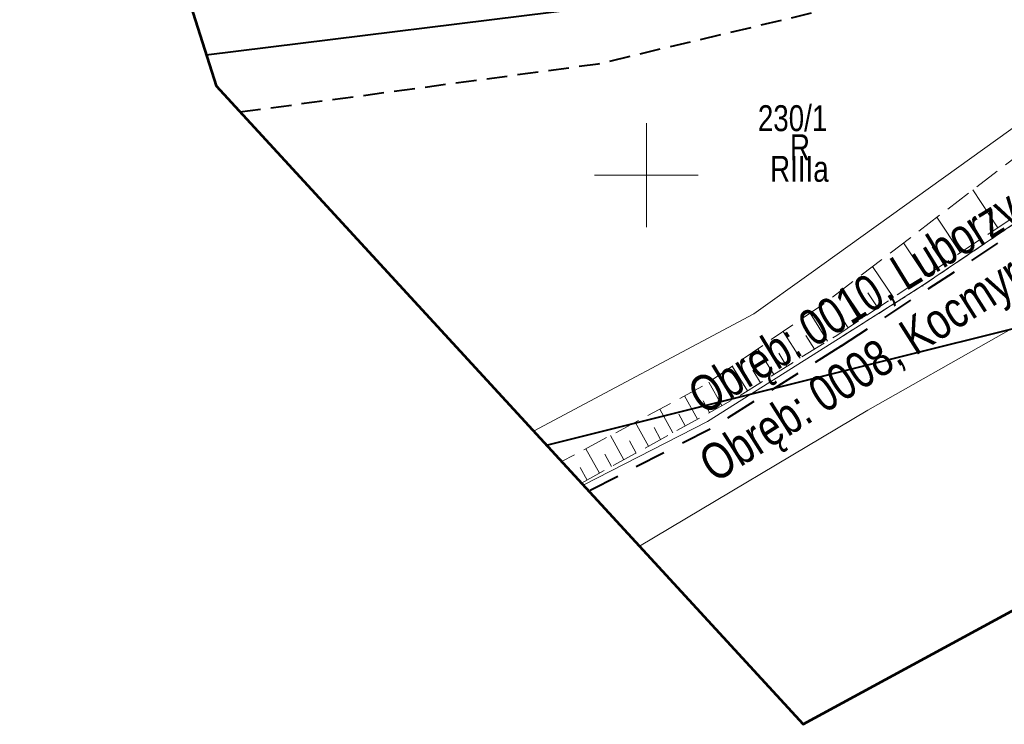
# Model space of a CAD drawing. Header units: metres. Extents: x 7437415 to 7437762, y 5556624 to 5556902.
# Tile 2 of 41: x 7437470 to 7437517, y 5556624 to 5556657. Entities that reach past the tile are written whole.
import ezdxf

# ---------------------------------------------------------------- set-up
doc = ezdxf.new("R2010")
doc.units = ezdxf.units.M
doc.header["$MEASUREMENT"] = 0
for name, pattern in [('BUBZ01-500', [1.75, 1.25, -0.5]), ('EGBO02-500', [2.5, 1.5, -1]), ('EGBU01-500', [1, 0.5, -0.5]), ('KTCR02-500', [1.5, 1, -0.5])]:
    doc.linetypes.add(name, pattern=pattern)
for name, color, linetype, lineweight in [('203-Punkt załamania granicy działki nie stabilizowany', 7, 'Continuous', 5), ('BUBZ01', 250, 'Continuous', 5), ('BUBZ01_1', 250, 'Continuous', 5), ('BUIB02_01', 250, 'Continuous', 5), ('EGBD03', 250, 'Continuous', 5), ('EGBK02', 250, 'Continuous', 5), ('EGBO02', 250, 'Continuous', 5), ('EGBP04_03', 250, 'Continuous', 5), ('EGBU01', 250, 'Continuous', 5), ('MPZP', 250, 'Continuous', 5), ('SUPG_01', 250, 'Continuous', 5), ('Warstwa 1', 250, 'Continuous', 5), ('Warstwa 3', 250, 'Continuous', 5)]:
    doc.layers.add(name, color=color, linetype=linetype, lineweight=lineweight)
doc.styles.get("Standard").update_dxf_attribs({"font": 'txt.shx', "width": 0.75})
doc.linetypes.add('KTOK05_01-500', pattern='A,3.75,[13,dgnlstyle-rozp_2015.shx,S=0.002778,R=0,X=0,Y=0],3.75', length=7.5)

# ---------------------------------------------------------------- blocks, each defined once
blk = doc.blocks.new('203')
at = {"layer": '203-Punkt załamania granicy działki nie stabilizowany', "linetype": 'Continuous', "lineweight": 13}
h = blk.add_hatch(color=96, dxfattribs=at)
edge = h.paths.add_edge_path()
edge.add_arc((0, 0), 0.45, 0, 360)

msp = doc.modelspace()

# ---------------------------------------------------------------- linework, layer by layer
at = {"layer": 'BUBZ01', "color": 7, "linetype": 'BUBZ01-500', "lineweight": 13}
msp.add_line((7437509.175, 5556642.284), (7437525.588, 5556653.243), dxfattribs=at)
at = {"layer": 'BUBZ01', "color": 7, "linetype": 'BUBZ01-500', "lineweight": 13, "flags": 128}
for points in [[(7437528.72, 5556672.47), (7437531.377, 5556661.223), (7437508.495, 5556643.769)], [(7437508.495, 5556643.769), (7437502.758, 5556639.857), (7437495.909, 5556636.202)], [(7437496.866, 5556635.162), (7437504.425, 5556639.331), (7437509.175, 5556642.284)]]:
    msp.add_lwpolyline(points, dxfattribs=at)
at = {"layer": 'BUBZ01_1', "color": 7, "linetype": 'Continuous', "lineweight": 13}
for p, q in [((7437515.729, 5556649.287), (7437516.942, 5556647.47)), ((7437514, 5556647.969), (7437515.138, 5556646.265)), ((7437515.483, 5556647.77), (7437516.071, 5556646.888)), ((7437512.392, 5556646.742), (7437513.458, 5556645.144)), ((7437513.778, 5556646.552), (7437514.329, 5556645.725)), ((7437510.902, 5556645.605), (7437511.903, 5556644.106)), ((7437512.194, 5556645.421), (7437512.712, 5556644.646)), ((7437509.472, 5556644.514), (7437510.41, 5556643.109)), ((7437510.672, 5556644.334), (7437511.157, 5556643.607)), ((7437507.893, 5556643.359), (7437508.732, 5556642.008)), ((7437509.271, 5556643.333), (7437509.726, 5556642.652)), ((7437506.597, 5556642.475), (7437507.402, 5556641.182)), ((7437507.687, 5556642.276), (7437508.098, 5556641.615)), ((7437505.364, 5556641.634), (7437506.135, 5556640.394)), ((7437506.375, 5556641.421), (7437506.768, 5556640.788)), ((7437504.131, 5556640.793), (7437504.868, 5556639.607)), ((7437505.124, 5556640.607), (7437505.502, 5556640)), ((7437503.012, 5556640.03), (7437503.637, 5556638.897)), ((7437503.9, 5556639.817), (7437504.228, 5556639.222)), ((7437501.838, 5556639.366), (7437502.456, 5556638.245)), ((7437502.74, 5556639.127), (7437503.046, 5556638.571)), ((7437500.647, 5556638.73), (7437501.274, 5556637.593)), ((7437501.554, 5556638.484), (7437501.865, 5556637.919)), ((7437499.457, 5556638.095), (7437500.093, 5556636.942)), ((7437498.266, 5556637.46), (7437498.911, 5556636.29)), ((7437500.368, 5556637.84), (7437500.683, 5556637.268)), ((7437499.182, 5556637.197), (7437499.502, 5556636.616)), ((7437497.075, 5556636.824), (7437497.729, 5556635.639)), ((7437497.995, 5556636.553), (7437498.32, 5556635.964)), ((7437496.809, 5556635.91), (7437497.139, 5556635.313))]:
    msp.add_line(p, q, dxfattribs=at)
at = {"layer": 'BUIB02_01', "color": 212, "linetype": 'Continuous', "lineweight": 40, "flags": 128}
msp.add_lwpolyline([(7437478.779, 5556655.789), (7437498.529, 5556658.242), (7437527.258, 5556665.29), (7437554.461, 5556676.462), (7437578.709, 5556689.08)], dxfattribs=at)
at = {"layer": 'EGBD03', "color": 96, "linetype": 'Continuous', "lineweight": 13, "flags": 128}
for points in [[(7437507.829, 5556645.222), (7437533.16, 5556663.41)], [(7437513.31, 5556644.68), (7437527.09, 5556653.99)], [(7437507.829, 5556645.222), (7437505.18, 5556643.32), (7437505.18, 5556643.32), (7437494.555, 5556637.673)], [(7437509.253, 5556642.115), (7437513.31, 5556644.68)], [(7437509.253, 5556642.115), (7437502.95, 5556638.13), (7437496.957, 5556635.063)]]:
    msp.add_lwpolyline(points, dxfattribs=at)
at = {"layer": 'EGBO02', "color": 96, "linetype": 'EGBO02-500', "lineweight": 40, "flags": 128}
for points in [[(7437509.408, 5556641.775), (7437527.366, 5556653.573), (7437535.53, 5556659.046), (7437540.808, 5556662.655), (7437546.047, 5556666.094), (7437546.417, 5556666.344), (7437547.687, 5556667.174), (7437556.491, 5556673.156), (7437559.221, 5556675.006), (7437566.622, 5556680.047), (7437572.551, 5556684.096), (7437578.927, 5556688.403), (7437581.512, 5556689.607), (7437586.468, 5556691.935), (7437596.734, 5556696.524), (7437608.998, 5556702.025), (7437613.531, 5556704.147), (7437646.901, 5556719.682), (7437664.231, 5556728.731), (7437679.981, 5556736.007), (7437721.816, 5556755.672), (7437743.341, 5556772.789), (7437751.664, 5556779.423)], [(7437509.408, 5556641.775), (7437503.087, 5556637.778), (7437497.221, 5556634.776)]]:
    msp.add_lwpolyline(points, dxfattribs=at)
at = {"layer": 'EGBU01', "color": 96, "linetype": 'EGBU01-500', "lineweight": 13, "flags": 128}
for points in [[(7437513.31, 5556644.68), (7437527.09, 5556653.99)], [(7437527.09, 5556653.99), (7437513.31, 5556644.68)], [(7437509.253, 5556642.115), (7437513.31, 5556644.68)], [(7437513.31, 5556644.68), (7437509.253, 5556642.115)]]:
    msp.add_lwpolyline(points, dxfattribs=at)
at = {"layer": 'MPZP', "color": 212, "linetype": 'KTCR02-500', "lineweight": 40, "flags": 128}
msp.add_lwpolyline([(7437480.406, 5556653.046), (7437497.678, 5556655.366), (7437530.257, 5556663.123), (7437555.691, 5556673.002), (7437601.685, 5556696.111), (7437651.01, 5556723.248), (7437712.92, 5556755.928), (7437752.943, 5556777.073)], dxfattribs=at)
at = {"layer": 'MPZP', "color": 212, "linetype": 'KTOK05_01-500', "lineweight": 40, "flags": 128}
msp.add_lwpolyline([(7437495.183, 5556636.991), (7437534.91, 5556646.91), (7437607.002, 5556679.825), (7437691.32, 5556724.349), (7437761.13, 5556762.033)], dxfattribs=at)
at = {"layer": 'SUPG_01', "color": 52, "linetype": 'Continuous', "lineweight": 13}
msp.add_line((7437510.677, 5556638.674), (7437499.657, 5556632.13), dxfattribs=at)
at = {"layer": 'SUPG_01', "color": 52, "linetype": 'Continuous', "lineweight": 13, "flags": 128}
msp.add_lwpolyline([(7437619.69, 5556696.07), (7437619.33, 5556696.07), (7437605.899, 5556688.332), (7437599.734, 5556685.262), (7437589.523, 5556679.677), (7437568.76, 5556670.23), (7437547.783, 5556659.698), (7437510.677, 5556638.674)], dxfattribs=at)
at = {"layer": 'Warstwa 1', "color": 207, "linetype": 'Continuous', "lineweight": 53, "true_color": 0x6e1e6e, "flags": 128}
msp.add_lwpolyline([(7437466.384, 5556694.725), (7437479.253, 5556654.299), (7437507.556, 5556623.548), (7437507.556, 5556623.548), (7437761.553, 5556761.255), (7437724.258, 5556829.774), (7437466.384, 5556694.725)], close=True, dxfattribs=at)
at = {"layer": 'Warstwa 3', "color": 7, "linetype": 'Continuous', "lineweight": 0}
for p, q in [((7437500, 5556652.5), (7437500, 5556647.5)), ((7437497.5, 5556650), (7437502.5, 5556650))]:
    msp.add_line(p, q, dxfattribs=at)

# ---------------------------------------------------------------- block references
at = {"layer": 'EGBP04_03', "color": 96, "linetype": 'Continuous', "lineweight": 13, "xscale": 0.1, "yscale": 0.1, "zscale": 0.1}
msp.add_blockref('203', (7437513.31, 5556644.68), dxfattribs=at)

# ---------------------------------------------------------------- texts
at = {"layer": 'EGBD03', "color": 96, "linetype": 'Continuous', "lineweight": 30, "insert": (7437505.37, 5556652.102), "char_height": 1.25, "attachment_point": 7, "line_spacing_factor": 0.6}
msp.add_mtext('\\FWORKING_1250;\\H1x;\\W0.8;230/1', dxfattribs=at)
at = {"layer": 'EGBK02', "color": 96, "linetype": 'Continuous', "lineweight": 30, "insert": (7437505.961, 5556650.931), "char_height": 1.25, "attachment_point": 1, "line_spacing_factor": 0.6}
msp.add_mtext('\\FWORKING_1250;\\H1x;\\W0.8;RIIIa', dxfattribs=at)
at = {"layer": 'EGBO02', "color": 96, "linetype": 'Continuous', "lineweight": 40, "char_height": 1.75, "attachment_point": 7, "line_spacing_factor": 0.6}
for s, insert, rotation in [('\\FWORKING_1250;\\H1x;\\W0.8;Obręb: 0010, Luborzyca', (7437503.021, 5556637.962), 31.5018), ('\\FWORKING_1250;\\H1x;\\W0.8;Obręb: 0008, Kocmyrzów', (7437503.58, 5556634.696), 32.4325)]:
    msp.add_mtext(s, dxfattribs=dict(at, insert=insert, rotation=rotation))
at = {"layer": 'EGBU01', "color": 96, "linetype": 'Continuous', "lineweight": 30, "insert": (7437506.917, 5556650.719), "char_height": 1.25, "attachment_point": 7, "line_spacing_factor": 0.6}
msp.add_mtext('\\FWORKING_1250;\\H1x;\\W0.8;R', dxfattribs=at)

doc.saveas('drawing.dxf')
